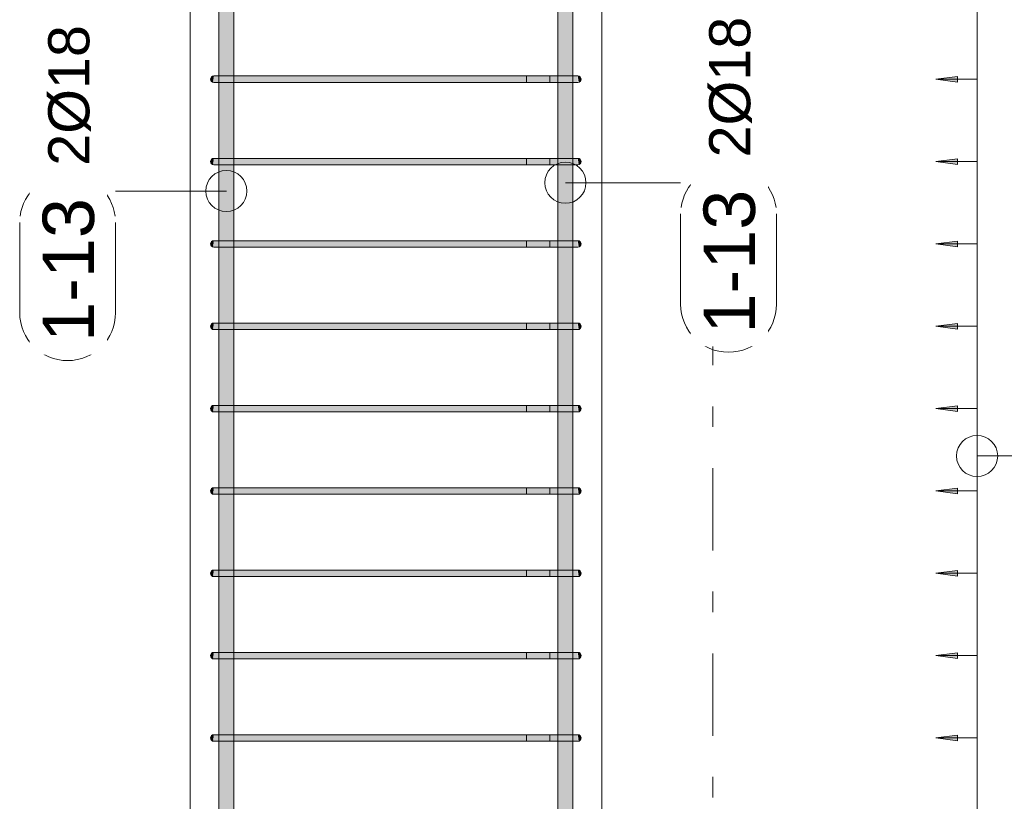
# Model space of a CAD drawing. Header units: millimetres. Extents: x -25607 to 9385, y 1894 to 10168.
# Tile 4 of 181: x -24837 to -23641, y 6743 to 7692. Entities that reach past the tile are written whole.
import ezdxf

# ---------------------------------------------------------------- set-up
doc = ezdxf.new("R2010")
doc.units = ezdxf.units.MM
doc.linetypes.add('Čára osnovy', pattern=[225, 100, -50, 25, -50])
for name, color, linetype, lineweight in [('A-ANNO-DIMS', 211, 'Continuous', 5), ('A-ANNO-DIMS-25', 211, 'Continuous', 5), ('S-COLS', 52, 'Continuous', 9), ('S-GRID', 1, 'Continuous', 5), ('S-RBAR', 171, 'Continuous', 5), ('S-RBAR-IDEN', 171, 'Continuous', 5)]:
    doc.layers.add(name, color=color, linetype=linetype, lineweight=lineweight)
doc.styles.add('Arial', font='arial.ttf', dxfattribs={"height": 50})
doc.styles.add('Arial_1', font='arial.ttf', dxfattribs={"height": 62.5})
doc.dimstyles.new('Výztuž_kusy__řezy_', dxfattribs={"dimscale": 304.8, "dimtxt": 0.18, "dimasz": 0, "dimexe": 0, "dimexo": 0.0625, "dimgap": 0.082021, "dimtad": 1, "dimdec": 0, "dimzin": 0, "dimdsep": 46, "dimtxsty": 'Arial_1', "dimblk1": 'NONE', "dimblk2": 'NONE', "dimsah": 1, "dimcen": 0.09, "dimazin": 0, "dimtfac": 1, "dimtdec": 4, "dimtix": 1, "dimtmove": 0, "dimatfit": 3, "dimfxl": 0.164042, "dimfxlon": 1, "dimtvp": 1, "dimtfill": 1, "dimtolj": 1, "dimtzin": 0, "dimarcsym": 2})

# ---------------------------------------------------------------- blocks, each defined once
blk = doc.blocks.new('Popisek výztuže - _Typ_ množství_PRAVÝ _řezy_-573729-V4')
at = {"layer": 'S-RBAR-IDEN'}
for p, q in [((-24857.8, 9096.1), (-24967.5, 9096.1)), ((-24967.5, 8979.7), (-24857.8, 8979.7))]:
    blk.add_line(p, q, dxfattribs=at)
for centre, start, end in [((-24967.5, 9037.9), 90, 270), ((-24857.8, 9037.9), 277.6434, 82.3566)]:
    blk.add_arc(centre, 58.2, start, end, dxfattribs=at)
blk = doc.blocks.new('DIMBLOCK221-V4')
at = {"layer": 'A-ANNO-DIMS-25'}
for points in [[(-23724, 6820), (-23697.7, 6816.5), (-23697.7, 6823.5)], [(-23724, 6720), (-23697.7, 6716.5), (-23697.7, 6723.5)]]:
    blk.add_hatch(color=256, dxfattribs=at).paths.add_polyline_path(points)
for p, q in [((-23697.7, 6823.5), (-23724, 6820)), ((-23724, 6820), (-23697.7, 6816.5)), ((-23674, 6820), (-23724, 6820)), ((-23697.7, 6816.5), (-23697.7, 6823.5)), ((-23674, 6720), (-23674, 6820)), ((-23674, 6820), (-23674, 6820)), ((-23697.7, 6723.5), (-23724, 6720)), ((-23697.7, 6716.5), (-23697.7, 6723.5)), ((-23724, 6720), (-23697.7, 6716.5)), ((-23674, 6720), (-23724, 6720)), ((-23674, 6720), (-23674, 6720))]:
    blk.add_line(p, q, dxfattribs=at)
blk = doc.blocks.new('_None')
blk = doc.blocks.new('DIMBLOCK222-V4')
at = {"layer": 'A-ANNO-DIMS-25'}
for points in [[(-23724, 6920), (-23697.7, 6916.5), (-23697.7, 6923.5)], [(-23724, 6820), (-23697.7, 6816.5), (-23697.7, 6823.5)]]:
    blk.add_hatch(color=256, dxfattribs=at).paths.add_polyline_path(points)
for p, q in [((-23697.7, 6923.5), (-23724, 6920)), ((-23724, 6920), (-23697.7, 6916.5)), ((-23674, 6920), (-23724, 6920)), ((-23697.7, 6916.5), (-23697.7, 6923.5)), ((-23674, 6820), (-23674, 6920)), ((-23674, 6920), (-23674, 6920)), ((-23697.7, 6823.5), (-23724, 6820)), ((-23724, 6820), (-23697.7, 6816.5)), ((-23674, 6820), (-23724, 6820)), ((-23697.7, 6816.5), (-23697.7, 6823.5)), ((-23674, 6820), (-23674, 6820))]:
    blk.add_line(p, q, dxfattribs=at)
blk = doc.blocks.new('DIMBLOCK223-V4')
at = {"layer": 'A-ANNO-DIMS-25'}
for points in [[(-23724, 7020), (-23697.7, 7016.5), (-23697.7, 7023.5)], [(-23724, 6920), (-23697.7, 6916.5), (-23697.7, 6923.5)]]:
    blk.add_hatch(color=256, dxfattribs=at).paths.add_polyline_path(points)
for p, q in [((-23697.7, 7023.5), (-23724, 7020)), ((-23697.7, 7016.5), (-23697.7, 7023.5)), ((-23724, 7020), (-23697.7, 7016.5)), ((-23674, 7020), (-23724, 7020)), ((-23674, 6920), (-23674, 7020)), ((-23674, 7020), (-23674, 7020)), ((-23697.7, 6923.5), (-23724, 6920)), ((-23724, 6920), (-23697.7, 6916.5)), ((-23674, 6920), (-23724, 6920)), ((-23697.7, 6916.5), (-23697.7, 6923.5)), ((-23674, 6920), (-23674, 6920))]:
    blk.add_line(p, q, dxfattribs=at)
blk = doc.blocks.new('DIMBLOCK224-V4')
at = {"layer": 'A-ANNO-DIMS-25'}
for points in [[(-23724, 7120), (-23697.7, 7116.5), (-23697.7, 7123.5)], [(-23724, 7020), (-23697.7, 7016.5), (-23697.7, 7023.5)]]:
    blk.add_hatch(color=256, dxfattribs=at).paths.add_polyline_path(points)
for p, q in [((-23697.7, 7123.5), (-23724, 7120)), ((-23724, 7120), (-23697.7, 7116.5)), ((-23674, 7120), (-23724, 7120)), ((-23697.7, 7116.5), (-23697.7, 7123.5)), ((-23674, 7020), (-23674, 7120)), ((-23674, 7120), (-23674, 7120)), ((-23697.7, 7023.5), (-23724, 7020)), ((-23697.7, 7016.5), (-23697.7, 7023.5)), ((-23724, 7020), (-23697.7, 7016.5)), ((-23674, 7020), (-23724, 7020)), ((-23674, 7020), (-23674, 7020))]:
    blk.add_line(p, q, dxfattribs=at)
blk = doc.blocks.new('DIMBLOCK225-V4')
at = {"layer": 'A-ANNO-DIMS-25'}
for points in [[(-23724, 7220), (-23697.7, 7216.5), (-23697.7, 7223.5)], [(-23724, 7120), (-23697.7, 7116.5), (-23697.7, 7123.5)]]:
    blk.add_hatch(color=256, dxfattribs=at).paths.add_polyline_path(points)
for p, q in [((-23697.7, 7223.5), (-23724, 7220)), ((-23724, 7220), (-23697.7, 7216.5)), ((-23674, 7220), (-23724, 7220)), ((-23697.7, 7216.5), (-23697.7, 7223.5)), ((-23674, 7120), (-23674, 7220)), ((-23674, 7220), (-23674, 7220)), ((-23697.7, 7123.5), (-23724, 7120)), ((-23724, 7120), (-23697.7, 7116.5)), ((-23674, 7120), (-23724, 7120)), ((-23697.7, 7116.5), (-23697.7, 7123.5)), ((-23674, 7120), (-23674, 7120))]:
    blk.add_line(p, q, dxfattribs=at)
blk = doc.blocks.new('DIMBLOCK226-V4')
at = {"layer": 'A-ANNO-DIMS-25'}
for points in [[(-23724, 7320), (-23697.7, 7316.5), (-23697.7, 7323.5)], [(-23724, 7220), (-23697.7, 7216.5), (-23697.7, 7223.5)]]:
    blk.add_hatch(color=256, dxfattribs=at).paths.add_polyline_path(points)
for p, q in [((-23697.7, 7323.5), (-23724, 7320)), ((-23724, 7320), (-23697.7, 7316.5)), ((-23674, 7320), (-23724, 7320)), ((-23697.7, 7316.5), (-23697.7, 7323.5)), ((-23674, 7220), (-23674, 7320)), ((-23674, 7320), (-23674, 7320)), ((-23697.7, 7223.5), (-23724, 7220)), ((-23724, 7220), (-23697.7, 7216.5)), ((-23674, 7220), (-23724, 7220)), ((-23697.7, 7216.5), (-23697.7, 7223.5)), ((-23674, 7220), (-23674, 7220))]:
    blk.add_line(p, q, dxfattribs=at)
blk = doc.blocks.new('DIMBLOCK227-V4')
at = {"layer": 'A-ANNO-DIMS-25'}
for points in [[(-23724, 7420), (-23697.7, 7416.5), (-23697.7, 7423.5)], [(-23724, 7320), (-23697.7, 7316.5), (-23697.7, 7323.5)]]:
    blk.add_hatch(color=256, dxfattribs=at).paths.add_polyline_path(points)
for p, q in [((-23697.7, 7423.5), (-23724, 7420)), ((-23724, 7420), (-23697.7, 7416.5)), ((-23674, 7420), (-23724, 7420)), ((-23697.7, 7416.5), (-23697.7, 7423.5)), ((-23674, 7320), (-23674, 7420)), ((-23674, 7420), (-23674, 7420)), ((-23697.7, 7323.5), (-23724, 7320)), ((-23724, 7320), (-23697.7, 7316.5)), ((-23674, 7320), (-23724, 7320)), ((-23697.7, 7316.5), (-23697.7, 7323.5)), ((-23674, 7320), (-23674, 7320))]:
    blk.add_line(p, q, dxfattribs=at)
blk = doc.blocks.new('DIMBLOCK228-V4')
at = {"layer": 'A-ANNO-DIMS-25'}
for points in [[(-23724, 7520), (-23697.7, 7516.5), (-23697.7, 7523.5)], [(-23724, 7420), (-23697.7, 7416.5), (-23697.7, 7423.5)]]:
    blk.add_hatch(color=256, dxfattribs=at).paths.add_polyline_path(points)
for p, q in [((-23697.7, 7523.5), (-23724, 7520)), ((-23697.7, 7516.5), (-23697.7, 7523.5)), ((-23724, 7520), (-23697.7, 7516.5)), ((-23674, 7520), (-23724, 7520)), ((-23674, 7420), (-23674, 7520)), ((-23674, 7520), (-23674, 7520)), ((-23697.7, 7423.5), (-23724, 7420)), ((-23724, 7420), (-23697.7, 7416.5)), ((-23674, 7420), (-23724, 7420)), ((-23697.7, 7416.5), (-23697.7, 7423.5)), ((-23674, 7420), (-23674, 7420))]:
    blk.add_line(p, q, dxfattribs=at)
blk = doc.blocks.new('DIMBLOCK229-V4')
at = {"layer": 'A-ANNO-DIMS-25'}
for points in [[(-23724, 7620), (-23697.7, 7616.5), (-23697.7, 7623.5)], [(-23724, 7520), (-23697.7, 7516.5), (-23697.7, 7523.5)]]:
    blk.add_hatch(color=256, dxfattribs=at).paths.add_polyline_path(points)
for p, q in [((-23697.7, 7623.5), (-23724, 7620)), ((-23724, 7620), (-23697.7, 7616.5)), ((-23674, 7620), (-23724, 7620)), ((-23697.7, 7616.5), (-23697.7, 7623.5)), ((-23674, 7520), (-23674, 7620)), ((-23674, 7620), (-23674, 7620)), ((-23697.7, 7523.5), (-23724, 7520)), ((-23697.7, 7516.5), (-23697.7, 7523.5)), ((-23724, 7520), (-23697.7, 7516.5)), ((-23674, 7520), (-23724, 7520)), ((-23674, 7520), (-23674, 7520))]:
    blk.add_line(p, q, dxfattribs=at)
blk = doc.blocks.new('DIMBLOCK230-V4')
at = {"layer": 'A-ANNO-DIMS-25'}
for points in [[(-23724, 7720), (-23697.7, 7716.5), (-23697.7, 7723.5)], [(-23724, 7620), (-23697.7, 7616.5), (-23697.7, 7623.5)]]:
    blk.add_hatch(color=256, dxfattribs=at).paths.add_polyline_path(points)
for p, q in [((-23697.7, 7723.5), (-23724, 7720)), ((-23724, 7720), (-23697.7, 7716.5)), ((-23674, 7720), (-23724, 7720)), ((-23697.7, 7716.5), (-23697.7, 7723.5)), ((-23674, 7620), (-23674, 7720)), ((-23674, 7720), (-23674, 7720)), ((-23697.7, 7623.5), (-23724, 7620)), ((-23724, 7620), (-23697.7, 7616.5)), ((-23674, 7620), (-23724, 7620)), ((-23697.7, 7616.5), (-23697.7, 7623.5)), ((-23674, 7620), (-23674, 7620))]:
    blk.add_line(p, q, dxfattribs=at)
blk = doc.blocks.new('DIMBLOCK240-V4')
at = {"layer": 'A-ANNO-DIMS-25'}
for points in [[(-23724, 8620), (-23697.7, 8616.5), (-23697.7, 8623.5)], [(-23724, 8520), (-23697.7, 8516.5), (-23697.7, 8523.5)], [(-23724, 8420), (-23697.7, 8416.5), (-23697.7, 8423.5)], [(-23724, 8320), (-23697.7, 8316.5), (-23697.7, 8323.5)], [(-23724, 8220), (-23697.7, 8216.5), (-23697.7, 8223.5)], [(-23724, 8120), (-23697.7, 8116.5), (-23697.7, 8123.5)], [(-23724, 8020), (-23697.7, 8016.5), (-23697.7, 8023.5)], [(-23724, 7920), (-23697.7, 7916.5), (-23697.7, 7923.5)], [(-23724, 7820), (-23697.7, 7816.5), (-23697.7, 7823.5)], [(-23724, 7720), (-23697.7, 7716.5), (-23697.7, 7723.5)], [(-23724, 7620), (-23697.7, 7616.5), (-23697.7, 7623.5)], [(-23724, 7520), (-23697.7, 7516.5), (-23697.7, 7523.5)], [(-23724, 7420), (-23697.7, 7416.5), (-23697.7, 7423.5)], [(-23724, 7320), (-23697.7, 7316.5), (-23697.7, 7323.5)], [(-23724, 7220), (-23697.7, 7216.5), (-23697.7, 7223.5)], [(-23724, 7120), (-23697.7, 7116.5), (-23697.7, 7123.5)], [(-23724, 7020), (-23697.7, 7016.5), (-23697.7, 7023.5)], [(-23724, 6920), (-23697.7, 6916.5), (-23697.7, 6923.5)], [(-23724, 6820), (-23697.7, 6816.5), (-23697.7, 6823.5)], [(-23724, 6720), (-23697.7, 6716.5), (-23697.7, 6723.5)], [(-23724, 6620), (-23697.7, 6616.5), (-23697.7, 6623.5)], [(-23724, 6520), (-23697.7, 6516.5), (-23697.7, 6523.5)], [(-23724, 6420), (-23697.7, 6416.5), (-23697.7, 6423.5)], [(-23724, 6320), (-23697.7, 6316.5), (-23697.7, 6323.5)], [(-23724, 6220), (-23697.7, 6216.5), (-23697.7, 6223.5)], [(-23724, 6120), (-23697.7, 6116.5), (-23697.7, 6123.5)], [(-23724, 6020), (-23697.7, 6016.5), (-23697.7, 6023.5)], [(-23724, 5920), (-23697.7, 5916.5), (-23697.7, 5923.5)]]:
    blk.add_hatch(color=256, dxfattribs=at).paths.add_polyline_path(points)
for p, q in [((-23697.7, 8623.5), (-23724, 8620)), ((-23697.7, 8616.5), (-23697.7, 8623.5)), ((-23724, 8620), (-23697.7, 8616.5)), ((-23674, 8620), (-23724, 8620)), ((-23674, 5920), (-23674, 8620)), ((-23674, 8520), (-23674, 8620)), ((-23674, 8620), (-23674, 8620)), ((-23697.7, 8523.5), (-23724, 8520)), ((-23724, 8520), (-23697.7, 8516.5)), ((-23674, 8520), (-23724, 8520)), ((-23697.7, 8516.5), (-23697.7, 8523.5)), ((-23674, 8420), (-23674, 8520)), ((-23674, 8520), (-23674, 8520)), ((-23697.7, 8423.5), (-23724, 8420)), ((-23724, 8420), (-23697.7, 8416.5)), ((-23674, 8420), (-23724, 8420)), ((-23697.7, 8416.5), (-23697.7, 8423.5)), ((-23674, 8320), (-23674, 8420)), ((-23674, 8420), (-23674, 8420)), ((-23697.7, 8323.5), (-23724, 8320)), ((-23724, 8320), (-23697.7, 8316.5)), ((-23674, 8320), (-23724, 8320)), ((-23697.7, 8316.5), (-23697.7, 8323.5)), ((-23674, 8220), (-23674, 8320)), ((-23674, 8320), (-23674, 8320)), ((-23697.7, 8223.5), (-23724, 8220)), ((-23724, 8220), (-23697.7, 8216.5)), ((-23674, 8220), (-23724, 8220)), ((-23697.7, 8216.5), (-23697.7, 8223.5)), ((-23674, 8120), (-23674, 8220)), ((-23674, 8220), (-23674, 8220)), ((-23697.7, 8123.5), (-23724, 8120)), ((-23697.7, 8116.5), (-23697.7, 8123.5)), ((-23724, 8120), (-23697.7, 8116.5)), ((-23674, 8120), (-23724, 8120)), ((-23674, 8020), (-23674, 8120)), ((-23674, 8120), (-23674, 8120)), ((-23697.7, 8023.5), (-23724, 8020)), ((-23724, 8020), (-23697.7, 8016.5)), ((-23674, 8020), (-23724, 8020)), ((-23697.7, 8016.5), (-23697.7, 8023.5)), ((-23674, 7920), (-23674, 8020)), ((-23674, 8020), (-23674, 8020)), ((-23697.7, 7923.5), (-23724, 7920)), ((-23724, 7920), (-23697.7, 7916.5)), ((-23674, 7920), (-23724, 7920)), ((-23697.7, 7916.5), (-23697.7, 7923.5)), ((-23674, 7820), (-23674, 7920)), ((-23674, 7920), (-23674, 7920)), ((-23697.7, 7823.5), (-23724, 7820)), ((-23697.7, 7816.5), (-23697.7, 7823.5)), ((-23724, 7820), (-23697.7, 7816.5)), ((-23674, 7820), (-23724, 7820)), ((-23674, 7720), (-23674, 7820)), ((-23674, 7820), (-23674, 7820)), ((-23697.7, 7723.5), (-23724, 7720)), ((-23724, 7720), (-23697.7, 7716.5)), ((-23674, 7720), (-23724, 7720)), ((-23697.7, 7716.5), (-23697.7, 7723.5)), ((-23674, 7620), (-23674, 7720)), ((-23674, 7720), (-23674, 7720)), ((-23697.7, 7623.5), (-23724, 7620)), ((-23724, 7620), (-23697.7, 7616.5)), ((-23674, 7620), (-23724, 7620)), ((-23697.7, 7616.5), (-23697.7, 7623.5)), ((-23674, 7520), (-23674, 7620)), ((-23674, 7620), (-23674, 7620)), ((-23697.7, 7523.5), (-23724, 7520)), ((-23697.7, 7516.5), (-23697.7, 7523.5)), ((-23724, 7520), (-23697.7, 7516.5)), ((-23674, 7520), (-23724, 7520)), ((-23674, 7420), (-23674, 7520)), ((-23674, 7520), (-23674, 7520)), ((-23697.7, 7423.5), (-23724, 7420)), ((-23724, 7420), (-23697.7, 7416.5)), ((-23674, 7420), (-23724, 7420)), ((-23697.7, 7416.5), (-23697.7, 7423.5)), ((-23674, 7320), (-23674, 7420)), ((-23674, 7420), (-23674, 7420)), ((-23697.7, 7323.5), (-23724, 7320)), ((-23724, 7320), (-23697.7, 7316.5)), ((-23674, 7320), (-23724, 7320)), ((-23697.7, 7316.5), (-23697.7, 7323.5)), ((-23674, 7220), (-23674, 7320)), ((-23674, 7320), (-23674, 7320)), ((-23697.7, 7223.5), (-23724, 7220)), ((-23724, 7220), (-23697.7, 7216.5)), ((-23674, 7220), (-23724, 7220)), ((-23697.7, 7216.5), (-23697.7, 7223.5)), ((-23674, 7120), (-23674, 7220)), ((-23674, 7220), (-23674, 7220)), ((-23697.7, 7123.5), (-23724, 7120)), ((-23724, 7120), (-23697.7, 7116.5)), ((-23674, 7120), (-23724, 7120)), ((-23697.7, 7116.5), (-23697.7, 7123.5)), ((-23674, 7020), (-23674, 7120)), ((-23674, 7120), (-23674, 7120)), ((-23697.7, 7023.5), (-23724, 7020)), ((-23697.7, 7016.5), (-23697.7, 7023.5)), ((-23724, 7020), (-23697.7, 7016.5)), ((-23674, 7020), (-23724, 7020)), ((-23674, 6920), (-23674, 7020)), ((-23674, 7020), (-23674, 7020)), ((-23697.7, 6923.5), (-23724, 6920)), ((-23724, 6920), (-23697.7, 6916.5)), ((-23674, 6920), (-23724, 6920)), ((-23697.7, 6916.5), (-23697.7, 6923.5)), ((-23674, 6820), (-23674, 6920)), ((-23674, 6920), (-23674, 6920)), ((-23697.7, 6823.5), (-23724, 6820)), ((-23724, 6820), (-23697.7, 6816.5)), ((-23674, 6820), (-23724, 6820)), ((-23697.7, 6816.5), (-23697.7, 6823.5)), ((-23674, 6720), (-23674, 6820)), ((-23674, 6820), (-23674, 6820)), ((-23697.7, 6723.5), (-23724, 6720)), ((-23697.7, 6716.5), (-23697.7, 6723.5)), ((-23724, 6720), (-23697.7, 6716.5)), ((-23674, 6720), (-23724, 6720)), ((-23674, 6620), (-23674, 6720)), ((-23674, 6720), (-23674, 6720)), ((-23697.7, 6623.5), (-23724, 6620)), ((-23724, 6620), (-23697.7, 6616.5)), ((-23674, 6620), (-23724, 6620)), ((-23697.7, 6616.5), (-23697.7, 6623.5)), ((-23674, 6520), (-23674, 6620)), ((-23674, 6620), (-23674, 6620)), ((-23697.7, 6523.5), (-23724, 6520)), ((-23724, 6520), (-23697.7, 6516.5)), ((-23674, 6520), (-23724, 6520)), ((-23697.7, 6516.5), (-23697.7, 6523.5)), ((-23674, 6420), (-23674, 6520)), ((-23674, 6520), (-23674, 6520)), ((-23697.7, 6423.5), (-23724, 6420)), ((-23697.7, 6416.5), (-23697.7, 6423.5)), ((-23724, 6420), (-23697.7, 6416.5)), ((-23674, 6420), (-23724, 6420)), ((-23674, 6320), (-23674, 6420)), ((-23674, 6420), (-23674, 6420)), ((-23697.7, 6323.5), (-23724, 6320)), ((-23724, 6320), (-23697.7, 6316.5)), ((-23674, 6320), (-23724, 6320)), ((-23697.7, 6316.5), (-23697.7, 6323.5)), ((-23674, 6220), (-23674, 6320)), ((-23674, 6320), (-23674, 6320)), ((-23697.7, 6223.5), (-23724, 6220)), ((-23724, 6220), (-23697.7, 6216.5)), ((-23674, 6220), (-23724, 6220)), ((-23697.7, 6216.5), (-23697.7, 6223.5)), ((-23674, 6120), (-23674, 6220)), ((-23674, 6220), (-23674, 6220)), ((-23697.7, 6123.5), (-23724, 6120)), ((-23697.7, 6116.5), (-23697.7, 6123.5)), ((-23724, 6120), (-23697.7, 6116.5)), ((-23674, 6120), (-23724, 6120)), ((-23674, 6020), (-23674, 6120)), ((-23674, 6120), (-23674, 6120)), ((-23697.7, 6023.5), (-23724, 6020)), ((-23724, 6020), (-23697.7, 6016.5)), ((-23674, 6020), (-23724, 6020)), ((-23697.7, 6016.5), (-23697.7, 6023.5)), ((-23674, 5920), (-23674, 6020)), ((-23674, 6020), (-23674, 6020)), ((-23697.7, 5923.5), (-23724, 5920)), ((-23697.7, 5916.5), (-23697.7, 5923.5)), ((-23724, 5920), (-23697.7, 5916.5)), ((-23674, 5920), (-23724, 5920)), ((-23674, 5920), (-23674, 5920))]:
    blk.add_line(p, q, dxfattribs=at)

msp = doc.modelspace()

# ---------------------------------------------------------------- hatches: boundary and pattern name
at = {"layer": 'S-RBAR'}
h = msp.add_hatch(color=7, dxfattribs=at)
h.paths.add_polyline_path([(-24591.9, 5795), (-24576.9, 5795), (-24584.6, 5796), (-24591.9, 5799), (-24594.9, 5801.4), (-24594.9, 5795)])
h.paths.add_polyline_path([(-24576.9, 5805), (-24576.9, 5916), (-24594.9, 5916), (-24594.9, 5816.9), (-24594.2, 5815), (-24591, 5810.9), (-24586.9, 5807.7), (-24581, 5805.5)])
h.paths.add_polyline_path([(-24588.7, 5924), (-24576.9, 5924), (-24576.9, 5985), (-24582, 5984.3), (-24586.9, 5982.3), (-24591, 5979.1), (-24594.2, 5975), (-24594.9, 5973.1), (-24594.9, 5924), (-24591.9, 5924)])
h.paths.add_polyline_path([(-24594.9, 5988.6), (-24591, 5991.3), (-24584.6, 5994), (-24576.9, 5995), (-24576.9, 6016), (-24594.9, 6016), (-24594.9, 5991)])
h.paths.add_polyline_path([(-24591.9, 6024), (-24576.9, 6024), (-24576.9, 6116), (-24594.9, 6116), (-24594.9, 6024)])
h.paths.add_polyline_path([(-24591.9, 6124), (-24576.9, 6124), (-24576.9, 6216), (-24594.9, 6216), (-24594.9, 6124)])
h.paths.add_polyline_path([(-24591.9, 6224), (-24576.9, 6224), (-24576.9, 6316), (-24594.9, 6316), (-24594.9, 6224)])
h.paths.add_polyline_path([(-24591.9, 6324), (-24576.9, 6324), (-24576.9, 6416), (-24594.9, 6416), (-24594.9, 6324)])
h.paths.add_polyline_path([(-24584.8, 6424), (-24576.9, 6424), (-24576.9, 6516), (-24594.9, 6516), (-24594.9, 6424), (-24585.1, 6424)])
h.paths.add_polyline_path([(-24591.9, 6524), (-24576.9, 6524), (-24576.9, 6616), (-24594.9, 6616), (-24594.9, 6524)])
h.paths.add_polyline_path([(-24576.9, 6624), (-24576.9, 6716), (-24594.9, 6716), (-24594.9, 6624), (-24581, 6624)])
h.paths.add_polyline_path([(-24591.9, 6724), (-24576.9, 6724), (-24576.9, 6816), (-24594.9, 6816), (-24594.9, 6724)])
h.paths.add_polyline_path([(-24594.9, 6824), (-24576.9, 6824), (-24576.9, 6916), (-24594.9, 6916), (-24594.9, 6844.7)])
h.paths.add_polyline_path([(-24594.9, 6924), (-24576.9, 6924), (-24576.9, 7016), (-24594.9, 7016), (-24594.9, 6936.5)])
h.paths.add_polyline_path([(-24581, 7024), (-24576.9, 7024), (-24576.9, 7116), (-24594.9, 7116), (-24594.9, 7024), (-24581.1, 7024)])
h.paths.add_polyline_path([(-24591.9, 7124), (-24576.9, 7124), (-24576.9, 7216), (-24594.9, 7216), (-24594.9, 7124)])
h.paths.add_polyline_path([(-24594.9, 7224), (-24576.9, 7224), (-24576.9, 7316), (-24594.9, 7316), (-24594.9, 7273)])
h.paths.add_polyline_path([(-24594.9, 7324), (-24576.9, 7324), (-24576.9, 7416), (-24594.9, 7416), (-24594.9, 7334.2)])
h.paths.add_polyline_path([(-24591.9, 7424), (-24576.9, 7424), (-24576.9, 7516), (-24594.9, 7516), (-24594.9, 7424)])
h.paths.add_polyline_path([(-24584.8, 7524), (-24576.9, 7524), (-24576.9, 7616), (-24594.9, 7616), (-24594.9, 7524), (-24585.1, 7524)])
h.paths.add_polyline_path([(-24591.9, 7624), (-24576.9, 7624), (-24576.9, 7716), (-24594.9, 7716), (-24594.9, 7624)])
h.paths.add_polyline_path([(-24576.9, 7724), (-24576.9, 7816), (-24594.9, 7816), (-24594.9, 7724), (-24581, 7724)])
h.paths.add_polyline_path([(-24591.9, 7824), (-24576.9, 7824), (-24576.9, 7916), (-24594.9, 7916), (-24594.9, 7824)])
h.paths.add_polyline_path([(-24594.9, 7924), (-24576.9, 7924), (-24576.9, 8016), (-24594.9, 8016), (-24594.9, 7946.1)])
h.paths.add_polyline_path([(-24591.9, 8024), (-24576.9, 8024), (-24576.9, 8116), (-24594.9, 8116), (-24594.9, 8024)])
h.paths.add_polyline_path([(-24581.1, 8124), (-24576.9, 8124), (-24576.9, 8216), (-24594.9, 8216), (-24594.9, 8124), (-24584.8, 8124)])
h.paths.add_polyline_path([(-24576.9, 8224), (-24576.9, 8316), (-24594.9, 8316), (-24594.9, 8224), (-24581, 8224)])
h.paths.add_polyline_path([(-24576.9, 8324), (-24576.9, 8416), (-24594.9, 8416), (-24594.9, 8324), (-24581, 8324)])
h.paths.add_polyline_path([(-24594.9, 8424), (-24576.9, 8424), (-24576.9, 8516), (-24594.9, 8516), (-24594.9, 8435.5)])
h.paths.add_polyline_path([(-24591.9, 8524), (-24576.9, 8524), (-24576.9, 8616), (-24594.9, 8616), (-24594.9, 8524)])
h.paths.add_polyline_path([(-24594.9, 8624), (-24576.9, 8624), (-24576.9, 8660), (-24594.9, 8660)])
h = msp.add_hatch(color=7, dxfattribs=at)
h.paths.add_polyline_path([(-24176.9, 5795), (-24165.1, 5795), (-24165.1, 5804.6), (-24165.6, 5803.8), (-24172.7, 5798.7), (-24179.1, 5796), (-24183.1, 5795.5), (-24183.1, 5795), (-24179.1, 5795)])
h.paths.add_polyline_path([(-24183.1, 5805.5), (-24181.7, 5805.7), (-24176, 5808.3), (-24172.7, 5810.9), (-24169.5, 5815), (-24167.5, 5819.8), (-24166.9, 5825), (-24167.5, 5830.2), (-24169.7, 5835.2), (-24173.6, 5840), (-24183.1, 5849.5), (-24183.1, 5805.7)])
h.paths.add_polyline_path([(-24166.9, 5847.4), (-24166.9, 5916), (-24183.1, 5916), (-24183.1, 5863.6)])
h.paths.add_polyline_path([(-24168.1, 5924), (-24166.9, 5924), (-24166.9, 5965), (-24167.5, 5970.2), (-24169.5, 5975), (-24172.7, 5979.1), (-24176.9, 5982.3), (-24181.7, 5984.3), (-24183.1, 5984.3), (-24183.1, 5924), (-24171.3, 5924)])
h.paths.add_polyline_path([(-24165.1, 5985.4), (-24165.1, 6016), (-24183.1, 6016), (-24183.1, 5994.5), (-24179, 5993.9), (-24171.9, 5991), (-24165.6, 5986.2)])
h.paths.add_polyline_path([(-24179, 6024), (-24165.1, 6024), (-24165.1, 6116), (-24183.1, 6116), (-24183.1, 6024)])
h.paths.add_polyline_path([(-24168.1, 6124), (-24165.1, 6124), (-24165.1, 6216), (-24183.1, 6216), (-24183.1, 6124), (-24171.3, 6124)])
h.paths.add_polyline_path([(-24168.1, 6224), (-24165.1, 6224), (-24165.1, 6316), (-24183.1, 6316), (-24183.1, 6224), (-24171.3, 6224)])
h.paths.add_polyline_path([(-24168.1, 6324), (-24165.1, 6324), (-24165.1, 6416), (-24183.1, 6416), (-24183.1, 6324), (-24171.3, 6324)])
h.paths.add_polyline_path([(-24183.1, 6424), (-24165.1, 6424), (-24165.1, 6516), (-24183.1, 6516), (-24183.1, 6447.1)])
h.paths.add_polyline_path([(-24171.3, 6524), (-24165.1, 6524), (-24165.1, 6616), (-24183.1, 6616), (-24183.1, 6524), (-24175.2, 6524)])
h.paths.add_polyline_path([(-24168.1, 6624), (-24165.1, 6624), (-24165.1, 6716), (-24183.1, 6716), (-24183.1, 6624), (-24171.3, 6624)])
h.paths.add_polyline_path([(-24179, 6724), (-24165.1, 6724), (-24165.1, 6816), (-24183.1, 6816), (-24183.1, 6724)])
h.paths.add_polyline_path([(-24168.1, 6824), (-24165.1, 6824), (-24165.1, 6916), (-24183.1, 6916), (-24183.1, 6824), (-24171.3, 6824)])
h.paths.add_polyline_path([(-24165.1, 6924), (-24165.1, 7016), (-24183.1, 7016), (-24183.1, 6924), (-24168.1, 6924)])
h.paths.add_polyline_path([(-24165.1, 7024), (-24165.1, 7116), (-24183.1, 7116), (-24183.1, 7024), (-24168.1, 7024)])
h.paths.add_polyline_path([(-24179, 7124), (-24165.1, 7124), (-24165.1, 7216), (-24183.1, 7216), (-24183.1, 7124)])
h.paths.add_polyline_path([(-24168.1, 7224), (-24165.1, 7224), (-24165.1, 7316), (-24183.1, 7316), (-24183.1, 7224), (-24171.3, 7224)])
h.paths.add_polyline_path([(-24168.1, 7324), (-24165.1, 7324), (-24165.1, 7416), (-24183.1, 7416), (-24183.1, 7324), (-24171.3, 7324)])
h.paths.add_polyline_path([(-24168.1, 7424), (-24165.1, 7424), (-24165.1, 7516), (-24183.1, 7516), (-24183.1, 7424), (-24171.3, 7424)])
h.paths.add_polyline_path([(-24183.1, 7524), (-24165.1, 7524), (-24165.1, 7616), (-24183.1, 7616), (-24183.1, 7548.4)])
h.paths.add_polyline_path([(-24168.1, 7624), (-24165.1, 7624), (-24165.1, 7716), (-24183.1, 7716), (-24183.1, 7624), (-24171.3, 7624)])
h.paths.add_polyline_path([(-24168.1, 7724), (-24165.1, 7724), (-24165.1, 7816), (-24183.1, 7816), (-24183.1, 7724), (-24171.3, 7724)])
h.paths.add_polyline_path([(-24179, 7824), (-24165.1, 7824), (-24165.1, 7916), (-24183.1, 7916), (-24183.1, 7824)])
h.paths.add_polyline_path([(-24168.1, 7924), (-24165.1, 7924), (-24165.1, 8016), (-24183.1, 8016), (-24183.1, 7924), (-24171.3, 7924)])
h.paths.add_polyline_path([(-24168.1, 8024), (-24165.1, 8024), (-24165.1, 8116), (-24183.1, 8116), (-24183.1, 8024), (-24171.3, 8024)])
h.paths.add_polyline_path([(-24171.3, 8124), (-24165.1, 8124), (-24165.1, 8216), (-24183.1, 8216), (-24183.1, 8124), (-24175.2, 8124)])
h.paths.add_polyline_path([(-24179, 8224), (-24165.1, 8224), (-24165.1, 8316), (-24183.1, 8316), (-24183.1, 8224)])
h.paths.add_polyline_path([(-24168.1, 8324), (-24165.1, 8324), (-24165.1, 8416), (-24183.1, 8416), (-24183.1, 8324), (-24171.3, 8324)])
h.paths.add_polyline_path([(-24168.1, 8424), (-24165.1, 8424), (-24165.1, 8516), (-24183.1, 8516), (-24183.1, 8424), (-24171.3, 8424)])
h.paths.add_polyline_path([(-24165.1, 8524), (-24165.1, 8616), (-24183.1, 8616), (-24183.1, 8524), (-24168.1, 8524)])
h.paths.add_polyline_path([(-24183.1, 8624), (-24165.1, 8624), (-24165.1, 8660), (-24183.1, 8660), (-24183.1, 8649.7)])
for points in [[(-24602, 7616.1), (-24601, 7624), (-24603, 7623.5), (-24604.5, 7622), (-24605, 7620), (-24604.5, 7618), (-24603, 7616.5)], [(-24597.3, 7616), (-24581, 7616), (-24581.1, 7624), (-24601, 7624), (-24601, 7616), (-24599.5, 7616)], [(-24349.6, 7616), (-24179, 7616), (-24179, 7624), (-24581, 7624), (-24581, 7616), (-24503.9, 7616)], [(-24160.5, 7616), (-24159, 7616.1), (-24159, 7624), (-24179, 7624), (-24179, 7616), (-24162.7, 7616)], [(-24158, 7616.1), (-24156.7, 7616.8), (-24155.5, 7618), (-24155, 7620), (-24155.5, 7622), (-24157, 7623.5), (-24159, 7624), (-24158.3, 7619)], [(-24602, 7516.1), (-24601, 7524), (-24603, 7523.5), (-24604.5, 7522), (-24605, 7520), (-24604.5, 7518), (-24603, 7516.5)], [(-24584.8, 7516), (-24581, 7516), (-24581.1, 7524), (-24601, 7524), (-24601, 7516), (-24585.1, 7516)], [(-24581, 7516), (-24179, 7516), (-24179, 7524), (-24581, 7524), (-24581, 7517.8)], [(-24179, 7516), (-24159, 7516.1), (-24159, 7524), (-24179, 7524), (-24179, 7517.8)], [(-24158, 7516.1), (-24156.7, 7516.8), (-24155.5, 7518), (-24155, 7520), (-24155.5, 7522), (-24157, 7523.5), (-24159, 7524), (-24158.2, 7517.8)], [(-24602, 7416.1), (-24601, 7424), (-24603, 7423.5), (-24604.5, 7422), (-24605, 7420), (-24604.5, 7418), (-24603, 7416.5)], [(-24597.3, 7416), (-24581, 7416), (-24581.1, 7424), (-24601, 7424), (-24601, 7416), (-24599.5, 7416)], [(-24349.6, 7416), (-24179, 7416), (-24179, 7424), (-24581, 7424), (-24581, 7416), (-24503.9, 7416)], [(-24160.5, 7416), (-24159, 7416.1), (-24159, 7424), (-24179, 7424), (-24179, 7416), (-24162.7, 7416)], [(-24158, 7416.1), (-24156.7, 7416.8), (-24155.5, 7418), (-24155, 7420), (-24155.5, 7422), (-24157, 7423.5), (-24159, 7424), (-24158.3, 7419)], [(-24602, 7316.1), (-24601, 7324), (-24603, 7323.5), (-24604.5, 7322), (-24605, 7320), (-24604.5, 7318), (-24603, 7316.5)], [(-24597.3, 7316), (-24581, 7316), (-24581.1, 7324), (-24601, 7324), (-24601, 7316), (-24599.5, 7316)], [(-24349.6, 7316), (-24179, 7316), (-24179, 7324), (-24581, 7324), (-24581, 7316), (-24503.9, 7316)], [(-24160.5, 7316), (-24159, 7316.1), (-24159, 7324), (-24179, 7324), (-24179, 7316), (-24162.7, 7316)], [(-24158, 7316.1), (-24156.7, 7316.8), (-24155.5, 7318), (-24155, 7320), (-24155.5, 7322), (-24157, 7323.5), (-24159, 7324), (-24158.3, 7319)], [(-24602, 7216.1), (-24601, 7224), (-24603, 7223.5), (-24604.5, 7222), (-24605, 7220), (-24604.5, 7218), (-24603, 7216.5)], [(-24597.3, 7216), (-24581, 7216), (-24581.1, 7224), (-24601, 7224), (-24601, 7216), (-24599.5, 7216)], [(-24349.6, 7216), (-24179, 7216), (-24179, 7224), (-24581, 7224), (-24581, 7216), (-24503.9, 7216)], [(-24160.5, 7216), (-24159, 7216.1), (-24159, 7224), (-24179, 7224), (-24179, 7216), (-24162.7, 7216)], [(-24158, 7216.1), (-24156.7, 7216.8), (-24155.5, 7218), (-24155, 7220), (-24155.5, 7222), (-24157, 7223.5), (-24159, 7224), (-24158.3, 7219)], [(-24602, 7116.1), (-24601, 7124), (-24603, 7123.5), (-24604.5, 7122), (-24605, 7120), (-24604.5, 7118), (-24603, 7116.5)], [(-24597.3, 7116), (-24581, 7116), (-24581.1, 7124), (-24601, 7124), (-24601, 7116), (-24599.5, 7116)], [(-24349.6, 7116), (-24179, 7116), (-24179, 7124), (-24581, 7124), (-24581, 7116), (-24503.9, 7116)], [(-24179, 7116), (-24159, 7116.1), (-24159, 7124), (-24179, 7124), (-24179, 7120.1)], [(-24158, 7116.1), (-24156.7, 7116.8), (-24155.5, 7118), (-24155, 7120), (-24155.5, 7122), (-24157, 7123.5), (-24159, 7124), (-24158.3, 7119)], [(-24602, 7016.1), (-24601, 7024), (-24603, 7023.5), (-24604.5, 7022), (-24605, 7020), (-24604.5, 7018), (-24603, 7016.5)], [(-24597.3, 7016), (-24581, 7016), (-24581.1, 7024), (-24601, 7024), (-24601, 7016), (-24599.5, 7016)], [(-24349.6, 7016), (-24179, 7016), (-24179, 7024), (-24581, 7024), (-24581, 7016), (-24503.9, 7016)], [(-24160.5, 7016), (-24159, 7016.1), (-24159, 7024), (-24179, 7024), (-24179, 7016), (-24162.7, 7016)], [(-24158, 7016.1), (-24156.7, 7016.8), (-24155.5, 7018), (-24155, 7020), (-24155.5, 7022), (-24157, 7023.5), (-24159, 7024), (-24158.3, 7019)], [(-24602, 6916.1), (-24601, 6924), (-24603, 6923.5), (-24604.5, 6922), (-24605, 6920), (-24604.5, 6918), (-24603, 6916.5)], [(-24597.3, 6916), (-24581, 6916), (-24581.1, 6924), (-24601, 6924), (-24601, 6916), (-24599.5, 6916)], [(-24349.6, 6916), (-24179, 6916), (-24179, 6924), (-24581, 6924), (-24581, 6916), (-24503.9, 6916)], [(-24160.5, 6916), (-24159, 6916.1), (-24159, 6924), (-24179, 6924), (-24179, 6916), (-24162.7, 6916)], [(-24158, 6916.1), (-24156.7, 6916.8), (-24155.5, 6918), (-24155, 6920), (-24155.5, 6922), (-24157, 6923.5), (-24159, 6924), (-24158.3, 6919)], [(-24602, 6816.1), (-24601, 6824), (-24603, 6823.5), (-24604.5, 6822), (-24605, 6820), (-24604.5, 6818), (-24603, 6816.5)], [(-24597.3, 6816), (-24581, 6816), (-24581.1, 6824), (-24601, 6824), (-24601, 6816), (-24599.5, 6816)], [(-24349.6, 6816), (-24179, 6816), (-24179, 6824), (-24581, 6824), (-24581, 6816), (-24503.9, 6816)], [(-24160.5, 6816), (-24159, 6816.1), (-24159, 6824), (-24179, 6824), (-24179, 6816), (-24162.7, 6816)], [(-24158, 6816.1), (-24156.7, 6816.8), (-24155.5, 6818), (-24155, 6820), (-24155.5, 6822), (-24157, 6823.5), (-24159, 6824), (-24158.3, 6819)]]:
    msp.add_hatch(color=7, dxfattribs=at).paths.add_polyline_path(points)

# ---------------------------------------------------------------- linework, layer by layer
at = {"layer": 'S-COLS'}
for p, q in [((-24630, 8920), (-24630, 5870)), ((-24630, 6020), (-24630, 8670)), ((-24130, 8670), (-24130, 6370)), ((-24130, 8670), (-24130, 6370))]:
    msp.add_line(p, q, dxfattribs=at)
at = {"layer": 'S-GRID', "linetype": 'Čára osnovy', "lineweight": 9}
msp.add_line((-23995, 4797.8), (-23995, 9992.7), dxfattribs=at)
at = {"layer": 'S-RBAR'}
for p, q in [((-24594.9, 5795), (-24594.9, 8660)), ((-24594.9, 5795), (-24594.9, 8660)), ((-24576.9, 5795), (-24576.9, 8660)), ((-24576.9, 5795), (-24576.9, 8660)), ((-24183.1, 5795), (-24183.1, 8660)), ((-24183.1, 5795), (-24183.1, 8660)), ((-24165.1, 5795), (-24165.1, 8660)), ((-24165.1, 5795), (-24165.1, 8660)), ((-24581, 7624), (-24601, 7624)), ((-24581, 7624), (-24601, 7624)), ((-24179, 7624), (-24581, 7624)), ((-24581, 7624), (-24179, 7624)), ((-24193.1, 7624), (-24221.4, 7624)), ((-24221.4, 7624), (-24221.4, 7616)), ((-24193.1, 7624), (-24164.9, 7624)), ((-24193.1, 7616), (-24193.1, 7624)), ((-24159, 7624), (-24193.1, 7624)), ((-24159, 7624), (-24179, 7624)), ((-24159, 7624), (-24179, 7624)), ((-24159, 7624), (-24164.9, 7624)), ((-24581, 7616), (-24601, 7616)), ((-24581, 7616), (-24601, 7616)), ((-24179, 7616), (-24581, 7616)), ((-24581, 7616), (-24179, 7616)), ((-24193.1, 7616), (-24221.4, 7616)), ((-24193.1, 7616), (-24164.9, 7616)), ((-24159, 7616), (-24193.1, 7616)), ((-24164.9, 7616), (-24179, 7616)), ((-24159, 7616), (-24179, 7616)), ((-24159, 7616), (-24164.9, 7616)), ((-24581, 7524), (-24601, 7524)), ((-24581, 7524), (-24601, 7524)), ((-24179, 7524), (-24581, 7524)), ((-24581, 7524), (-24179, 7524)), ((-24193.1, 7524), (-24221.4, 7524)), ((-24221.4, 7524), (-24221.4, 7516)), ((-24193.1, 7524), (-24164.9, 7524)), ((-24193.1, 7516), (-24193.1, 7524)), ((-24159, 7524), (-24193.1, 7524)), ((-24159, 7524), (-24179, 7524)), ((-24159, 7524), (-24179, 7524)), ((-24159, 7524), (-24164.9, 7524)), ((-24581, 7516), (-24601, 7516)), ((-24581, 7516), (-24601, 7516)), ((-24179, 7516), (-24581, 7516)), ((-24581, 7516), (-24179, 7516)), ((-24193.1, 7516), (-24221.4, 7516)), ((-24193.1, 7516), (-24164.9, 7516)), ((-24159, 7516), (-24193.1, 7516)), ((-24164.9, 7516), (-24179, 7516)), ((-24159, 7516), (-24179, 7516)), ((-24159, 7516), (-24164.9, 7516)), ((-24581, 7424), (-24601, 7424)), ((-24581, 7424), (-24601, 7424)), ((-24581, 7416), (-24601, 7416)), ((-24581, 7416), (-24601, 7416)), ((-24179, 7424), (-24581, 7424)), ((-24581, 7424), (-24179, 7424)), ((-24179, 7416), (-24581, 7416)), ((-24581, 7416), (-24179, 7416)), ((-24193.1, 7424), (-24221.4, 7424)), ((-24221.4, 7424), (-24221.4, 7416)), ((-24193.1, 7416), (-24221.4, 7416)), ((-24193.1, 7424), (-24164.9, 7424)), ((-24193.1, 7416), (-24193.1, 7424)), ((-24159, 7424), (-24193.1, 7424)), ((-24193.1, 7416), (-24164.9, 7416)), ((-24159, 7416), (-24193.1, 7416)), ((-24159, 7424), (-24179, 7424)), ((-24159, 7424), (-24179, 7424)), ((-24164.9, 7416), (-24179, 7416)), ((-24159, 7416), (-24179, 7416)), ((-24159, 7424), (-24164.9, 7424)), ((-24159, 7416), (-24164.9, 7416)), ((-24581, 7324), (-24601, 7324)), ((-24581, 7324), (-24601, 7324)), ((-24179, 7324), (-24581, 7324)), ((-24581, 7324), (-24179, 7324)), ((-24193.1, 7324), (-24221.4, 7324)), ((-24221.4, 7324), (-24221.4, 7316)), ((-24193.1, 7324), (-24164.9, 7324)), ((-24193.1, 7316), (-24193.1, 7324)), ((-24159, 7324), (-24193.1, 7324)), ((-24159, 7324), (-24179, 7324)), ((-24159, 7324), (-24179, 7324)), ((-24159, 7324), (-24164.9, 7324)), ((-24581, 7316), (-24601, 7316)), ((-24581, 7316), (-24601, 7316)), ((-24179, 7316), (-24581, 7316)), ((-24581, 7316), (-24179, 7316)), ((-24193.1, 7316), (-24221.4, 7316)), ((-24193.1, 7316), (-24164.9, 7316)), ((-24159, 7316), (-24193.1, 7316)), ((-24164.9, 7316), (-24179, 7316)), ((-24159, 7316), (-24179, 7316)), ((-24159, 7316), (-24164.9, 7316)), ((-24581, 7224), (-24601, 7224)), ((-24581, 7224), (-24601, 7224)), ((-24179, 7224), (-24581, 7224)), ((-24581, 7224), (-24179, 7224)), ((-24193.1, 7224), (-24221.4, 7224)), ((-24221.4, 7224), (-24221.4, 7216)), ((-24193.1, 7224), (-24164.9, 7224)), ((-24193.1, 7216), (-24193.1, 7224)), ((-24159, 7224), (-24193.1, 7224)), ((-24159, 7224), (-24179, 7224)), ((-24159, 7224), (-24179, 7224)), ((-24159, 7224), (-24164.9, 7224)), ((-24581, 7216), (-24601, 7216)), ((-24581, 7216), (-24601, 7216)), ((-24179, 7216), (-24581, 7216)), ((-24581, 7216), (-24179, 7216)), ((-24193.1, 7216), (-24221.4, 7216)), ((-24193.1, 7216), (-24164.9, 7216)), ((-24159, 7216), (-24193.1, 7216)), ((-24164.9, 7216), (-24179, 7216)), ((-24159, 7216), (-24179, 7216)), ((-24159, 7216), (-24164.9, 7216)), ((-24581, 7124), (-24601, 7124)), ((-24581, 7124), (-24601, 7124)), ((-24581, 7116), (-24601, 7116)), ((-24581, 7116), (-24601, 7116)), ((-24179, 7124), (-24581, 7124)), ((-24581, 7124), (-24179, 7124)), ((-24179, 7116), (-24581, 7116)), ((-24581, 7116), (-24179, 7116)), ((-24193.1, 7124), (-24221.4, 7124)), ((-24221.4, 7124), (-24221.4, 7116)), ((-24193.1, 7116), (-24221.4, 7116)), ((-24193.1, 7124), (-24164.9, 7124)), ((-24193.1, 7116), (-24193.1, 7124)), ((-24159, 7124), (-24193.1, 7124)), ((-24193.1, 7116), (-24164.9, 7116)), ((-24159, 7116), (-24193.1, 7116)), ((-24159, 7124), (-24179, 7124)), ((-24159, 7124), (-24179, 7124)), ((-24164.9, 7116), (-24179, 7116)), ((-24159, 7116), (-24179, 7116)), ((-24159, 7124), (-24164.9, 7124)), ((-24159, 7116), (-24164.9, 7116)), ((-24581, 7024), (-24601, 7024)), ((-24581, 7024), (-24601, 7024)), ((-24179, 7024), (-24581, 7024)), ((-24581, 7024), (-24179, 7024)), ((-24193.1, 7024), (-24221.4, 7024)), ((-24221.4, 7024), (-24221.4, 7016)), ((-24193.1, 7024), (-24164.9, 7024)), ((-24193.1, 7016), (-24193.1, 7024)), ((-24159, 7024), (-24193.1, 7024)), ((-24159, 7024), (-24179, 7024)), ((-24159, 7024), (-24179, 7024)), ((-24159, 7024), (-24164.9, 7024)), ((-24581, 7016), (-24601, 7016)), ((-24581, 7016), (-24601, 7016)), ((-24179, 7016), (-24581, 7016)), ((-24581, 7016), (-24179, 7016)), ((-24193.1, 7016), (-24221.4, 7016)), ((-24193.1, 7016), (-24164.9, 7016)), ((-24159, 7016), (-24193.1, 7016)), ((-24164.9, 7016), (-24179, 7016)), ((-24159, 7016), (-24179, 7016)), ((-24159, 7016), (-24164.9, 7016)), ((-24581, 6924), (-24601, 6924)), ((-24581, 6924), (-24601, 6924)), ((-24581, 6916), (-24601, 6916)), ((-24581, 6916), (-24601, 6916)), ((-24179, 6924), (-24581, 6924)), ((-24581, 6924), (-24179, 6924)), ((-24179, 6916), (-24581, 6916)), ((-24581, 6916), (-24179, 6916)), ((-24193.1, 6924), (-24221.4, 6924)), ((-24221.4, 6924), (-24221.4, 6916)), ((-24193.1, 6916), (-24221.4, 6916)), ((-24193.1, 6924), (-24164.9, 6924)), ((-24193.1, 6916), (-24193.1, 6924)), ((-24159, 6924), (-24193.1, 6924)), ((-24193.1, 6916), (-24164.9, 6916)), ((-24159, 6916), (-24193.1, 6916)), ((-24159, 6924), (-24179, 6924)), ((-24159, 6924), (-24179, 6924)), ((-24164.9, 6916), (-24179, 6916)), ((-24159, 6916), (-24179, 6916)), ((-24159, 6924), (-24164.9, 6924)), ((-24159, 6916), (-24164.9, 6916)), ((-24581, 6824), (-24601, 6824)), ((-24581, 6824), (-24601, 6824)), ((-24179, 6824), (-24581, 6824)), ((-24581, 6824), (-24179, 6824)), ((-24193.1, 6824), (-24221.4, 6824)), ((-24221.4, 6824), (-24221.4, 6816)), ((-24193.1, 6824), (-24164.9, 6824)), ((-24193.1, 6816), (-24193.1, 6824)), ((-24159, 6824), (-24193.1, 6824)), ((-24159, 6824), (-24179, 6824)), ((-24159, 6824), (-24179, 6824)), ((-24159, 6824), (-24164.9, 6824)), ((-24581, 6816), (-24601, 6816)), ((-24581, 6816), (-24601, 6816)), ((-24179, 6816), (-24581, 6816)), ((-24581, 6816), (-24179, 6816)), ((-24193.1, 6816), (-24221.4, 6816)), ((-24193.1, 6816), (-24164.9, 6816)), ((-24159, 6816), (-24193.1, 6816)), ((-24164.9, 6816), (-24179, 6816)), ((-24159, 6816), (-24179, 6816)), ((-24159, 6816), (-24164.9, 6816))]:
    msp.add_line(p, q, dxfattribs=at)
for centre, start, end in [((-24601, 7620), 90, 270), ((-24601, 7620), 90, 270), ((-24159, 7620), 270, 90), ((-24159, 7620), 270, 90), ((-24159, 7620), 270, 90), ((-24601, 7520), 90, 270), ((-24601, 7520), 90, 270), ((-24159, 7520), 270, 90), ((-24159, 7520), 270, 90), ((-24159, 7520), 270, 90), ((-24601, 7420), 90, 270), ((-24601, 7420), 90, 270), ((-24159, 7420), 270, 90), ((-24159, 7420), 270, 90), ((-24159, 7420), 270, 90), ((-24601, 7320), 90, 270), ((-24601, 7320), 90, 270), ((-24159, 7320), 270, 90), ((-24159, 7320), 270, 90), ((-24159, 7320), 270, 90), ((-24601, 7220), 90, 270), ((-24601, 7220), 90, 270), ((-24159, 7220), 270, 90), ((-24159, 7220), 270, 90), ((-24159, 7220), 270, 90), ((-24601, 7120), 90, 270), ((-24601, 7120), 90, 270), ((-24159, 7120), 270, 90), ((-24159, 7120), 270, 90), ((-24159, 7120), 270, 90), ((-24601, 7020), 90, 270), ((-24601, 7020), 90, 270), ((-24159, 7020), 270, 90), ((-24159, 7020), 270, 90), ((-24159, 7020), 270, 90), ((-24601, 6920), 90, 270), ((-24601, 6920), 90, 270), ((-24159, 6920), 270, 90), ((-24159, 6920), 270, 90), ((-24159, 6920), 270, 90), ((-24601, 6820), 90, 270), ((-24601, 6820), 90, 270), ((-24159, 6820), 270, 90), ((-24159, 6820), 270, 90), ((-24159, 6820), 270, 90)]:
    msp.add_arc(centre, 4, start, end, dxfattribs=at)
at = {"layer": 'S-RBAR-IDEN'}
for p, q in [((-24174.1, 7494.4), (-24034.1, 7494.4)), ((-24585.9, 7484.3), (-24720.5, 7484.3)), ((-23674, 7162.5), (-23474, 7162.5))]:
    msp.add_line(p, q, dxfattribs=at)
for centre in [(-24174.1, 7494.4), (-24585.9, 7484.3), (-23674, 7162.5)]:
    msp.add_circle(centre, 25, dxfattribs=at)

# ---------------------------------------------------------------- block references
at = {"layer": 'S-RBAR-IDEN', "rotation": 89.99999999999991}
for p in [(-14938, 32314.2), (-15740.8, 32304)]:
    msp.add_blockref('Popisek výztuže - _Typ_ množství_PRAVÝ _řezy_-573729-V4', p, dxfattribs=at)

# ---------------------------------------------------------------- texts
at = {"layer": 'S-RBAR-IDEN', "insert": (-24802.3, 7515), "char_height": 50, "width": 210.443, "attachment_point": 1, "rotation": 90, "style": 'Arial', "bg_fill": 3, "box_fill_scale": 1.25, "bg_fill_color": 256, "bg_fill_true_color": 13158600, "bg_fill_transparency": 0}
msp.add_mtext('2Ø18', dxfattribs=at)

# ---------------------------------------------------------------- dimensions: what is measured, and where the dimension line sits
at = {"layer": 'A-ANNO-DIMS'}
for base, p1, p2, text, override, picture, middle in [((-23674, 8620), (-23724, 5920), (-23724, 8620), '100 2700', {"dimpost": '<>', "dimblk1": 'None', "dimblk2": 'None', "dimsah": 1, "dimfxl": 2700}, 'DIMBLOCK240-V4', (-23730.9, 7270)), ((-23674, 7720), (-23724, 7620), (-23724, 7720), ' ', {"dimpost": '<>', "dimfxl": 100}, 'DIMBLOCK230-V4', (-23674, 7670)), ((-23674, 7620), (-23724, 7520), (-23724, 7620), ' ', {"dimpost": '<>', "dimfxl": 100}, 'DIMBLOCK229-V4', (-23674, 7570)), ((-23674, 7520), (-23724, 7420), (-23724, 7520), ' ', {"dimpost": '<>', "dimfxl": 100}, 'DIMBLOCK228-V4', (-23674, 7470)), ((-23674, 7420), (-23724, 7320), (-23724, 7420), ' ', {"dimpost": '<>', "dimfxl": 100}, 'DIMBLOCK227-V4', (-23674, 7370)), ((-23674, 7320), (-23724, 7220), (-23724, 7320), ' ', {"dimpost": '<>', "dimfxl": 100}, 'DIMBLOCK226-V4', (-23674, 7270)), ((-23674, 7220), (-23724, 7120), (-23724, 7220), ' ', {"dimpost": '<>', "dimfxl": 100}, 'DIMBLOCK225-V4', (-23674, 7170)), ((-23674, 7120), (-23724, 7020), (-23724, 7120), ' ', {"dimpost": '<>', "dimfxl": 100}, 'DIMBLOCK224-V4', (-23674, 7070)), ((-23674, 7020), (-23724, 6920), (-23724, 7020), ' ', {"dimpost": '<>', "dimfxl": 100}, 'DIMBLOCK223-V4', (-23674, 6970)), ((-23674, 6920), (-23724, 6820), (-23724, 6920), ' ', {"dimpost": '<>', "dimfxl": 100}, 'DIMBLOCK222-V4', (-23674, 6870)), ((-23674, 6820), (-23724, 6720), (-23724, 6820), ' ', {"dimpost": '<>', "dimfxl": 100}, 'DIMBLOCK221-V4', (-23674, 6770))]:
    dim = msp.add_linear_dim(base=base, p1=p1, p2=p2, angle=90, text=text, dimstyle='Výztuž_kusy__řezy_', override=override, dxfattribs=at)
    dim.commit()
    dim.dimension.update_dxf_attribs({"geometry": picture, "text_midpoint": middle})

# ---------------------------------------------------------------- next in the draw order: texts
at = {"layer": 'S-RBAR-IDEN', "width": 210.443, "attachment_point": 1, "rotation": 90, "bg_fill": 3, "box_fill_scale": 1.25, "bg_fill_color": 256, "bg_fill_true_color": 13158600, "bg_fill_transparency": 0}
for s, insert, char_height, style in [('2Ø18', (-23999.5, 7525.1), 50, 'Arial'), ('1-13', (-24006.3, 7311.1), 62.5, 'Arial_1'), ('1-13', (-24809.1, 7301), 62.5, 'Arial_1')]:
    msp.add_mtext(s, dxfattribs=dict(at, insert=insert, char_height=char_height, style=style))

doc.saveas('drawing.dxf')
